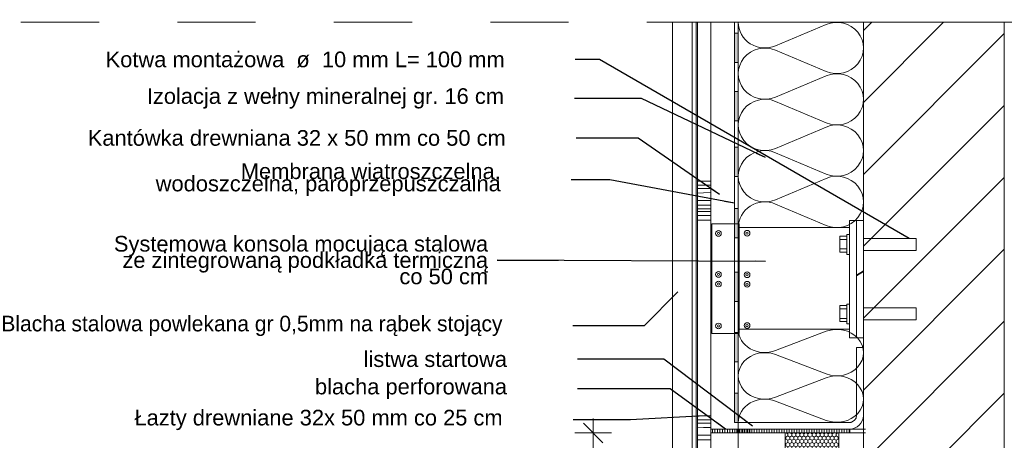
# Model space of a CAD drawing. Extents: x 5465377 to 5465550, y 5925276 to 5925338.
# Tile 111 of 182: x 5465428.082 to 5465429.341, y 5925320.867 to 5925321.405. Entities that reach past the tile are written whole.
import ezdxf

# ---------------------------------------------------------------- set-up
doc = ezdxf.new("R2010")
doc.units = 0
doc.header["$MEASUREMENT"] = 0
doc.linetypes.add('Dashed_line', pattern=[0.0375, 0.025, -0.0125])
doc.layers.add('_______wymiarowanie', color=7, linetype='Continuous')
for name, color, linetype, lineweight in [('_______wymiarowanie_Nr_Pióra__141', 7, 'Continuous', 0), ('_ARCH_Projekt_Nr_pióra__141_Nr_Pióra__141', 7, 'Continuous', 0), ('_ARCH_Projekt_Nr_pióra__141_Nr_Pióra__7', 7, 'Continuous', 35), ('_ARCH_Projekt_Nr_pióra__167_Nr_Pióra__141', 7, 'Continuous', 0), ('_ARCH_Sciany_Nr_Pióra__1', 7, 'Continuous', 13), ('_ARCH_Sciany_Nr_Pióra__141', 7, 'Continuous', 0), ('_Elektryka_mapa_opis_Nr_pióra__141_Nr_Pióra__141', 7, 'Continuous', 0), ('_Elektryka_mapa_opis_Nr_pióra__141_Nr_Pióra__7', 7, 'Continuous', 35), ('GSSKOA_O_Nr_Pióra__141_Nr_Pióra__141', 7, 'Continuous', 0), ('Opisy - Etykiety_Nr_pióra__141_Nr_Pióra__141', 7, 'Continuous', 0), ('Opisy - Etykiety_Nr_pióra__141_Nr_Pióra__7', 7, 'Continuous', 35), ('WM_Nr_pióra__141_Nr_Pióra__141', 7, 'Continuous', 0), ('zzz_stropy_Nr_pióra__141_Nr_Pióra__141', 7, 'Continuous', 0), ('zzz_stropy_Nr_pióra__254_Nr_Pióra__141', 7, 'Continuous', 0)]:
    doc.layers.add(name, color=color, linetype=linetype, lineweight=lineweight)
doc.styles.add('GENERATED_STYLE_1', font='arial.ttf')
doc.styles.add('GENERATED_STYLE_5', font='txt')
doc.dimstyles.new('GENERATED_STYLE__14', dxfattribs={"dimtxt": 0.18, "dimasz": 0.012643, "dimexe": 0.18, "dimexo": 0.0625, "dimgap": 0.09, "dimtad": 0, "dimtih": 1, "dimtoh": 1, "dimdec": 4, "dimzin": 0, "dimdsep": 46, "dimcen": 0.09, "dimadec": 0, "dimazin": 0, "dimtfac": 1, "dimtdec": 4, "dimtmove": 0, "dimatfit": 3, "dimldrblk": 'ARROWHEAD_5', "dimfxl": 0, "dimtolj": 1, "dimtzin": 0, "dimarcsym": 0})
doc.dimstyles.new('GENERATED_STYLE__8', dxfattribs={"dimtxt": 0.025, "dimasz": 0.02375, "dimexe": 0.18, "dimexo": 0.3, "dimgap": 0.09, "dimtad": 1, "dimdec": 0, "dimlfac": 100, "dimzin": 0, "dimdsep": 46, "dimtxsty": 'GENERATED_STYLE_5', "dimblk": 'ARROWHEAD_6', "dimblk1": 'ARROWHEAD_6', "dimblk2": 'ARROWHEAD_6', "dimcen": 0.09, "dimclrd": 256, "dimclre": 256, "dimclrt": 256, "dimazin": 0, "dimtfac": 1, "dimtdec": 4, "dimtmove": 0, "dimatfit": 3, "dimfxl": 0, "dimtolj": 1, "dimtzin": 0, "dimarcsym": 0})

# ---------------------------------------------------------------- blocks, each defined once
blk = doc.blocks.new('Izolacja cieplna 12_633', base_point=(5465429.0007, 5925321.1389))
at = {"layer": 'GSSKOA_O_Nr_Pióra__141_Nr_Pióra__141', "linetype": 'Continuous'}
for p, q in [((5465429.0484, 5925321.3712), (5465429.113, 5925321.3985)), ((5465429.113, 5925321.3384), (5465429.0484, 5925321.3657)), ((5465429.0484, 5925321.3056), (5465429.113, 5925321.3329)), ((5465429.113, 5925321.2728), (5465429.0484, 5925321.3001)), ((5465429.0484, 5925321.24), (5465429.113, 5925321.2673)), ((5465429.113, 5925321.2072), (5465429.0484, 5925321.2345)), ((5465429.0484, 5925321.1744), (5465429.113, 5925321.2017)), ((5465429.113, 5925321.1416), (5465429.0484, 5925321.1689))]:
    blk.add_line(p, q, dxfattribs=at)
for centre, start_param, end_param in [((5465429.0347, 5925321.4012), 6.283185, 8.266774), ((5465429.1267, 5925321.3684), 1.158003, 5.125183), ((5465429.0347, 5925321.3356), 4.299595, 8.266774), ((5465429.1267, 5925321.3028), 1.158003, 5.125183), ((5465429.0347, 5925321.2701), 4.299595, 8.266774), ((5465429.1267, 5925321.2373), 1.158003, 5.125183), ((5465429.0347, 5925321.2045), 4.299595, 8.266774), ((5465429.1267, 5925321.1717), 1.158003, 5.125183), ((5465429.0347, 5925321.1389), 4.299596, 6.283185)]:
    blk.add_ellipse(centre, major_axis=(-0.034, 0), ratio=0.963786, start_param=start_param, end_param=end_param, dxfattribs=at)
blk = doc.blocks.new('Izolacja cieplna 12_634', base_point=(5465429.0007, 5925320.8899))
at = {"layer": 'GSSKOA_O_Nr_Pióra__141_Nr_Pióra__141', "linetype": 'Continuous'}
for p, q in [((5465429.0484, 5925320.9816), (5465429.113, 5925321.0064)), ((5465429.113, 5925320.9519), (5465429.0484, 5925320.9766)), ((5465429.0484, 5925320.9222), (5465429.113, 5925320.9469)), ((5465429.113, 5925320.8924), (5465429.0484, 5925320.9172))]:
    blk.add_line(p, q, dxfattribs=at)
for centre, start_param, end_param in [((5465429.0347, 5925321.0089), 6.283185, 8.266774), ((5465429.1267, 5925320.9791), 1.158003, 5.125183), ((5465429.0347, 5925320.9494), 4.299595, 8.266774), ((5465429.1267, 5925320.9197), 1.158003, 5.125183), ((5465429.0347, 5925320.8899), 4.299596, 6.283185)]:
    blk.add_ellipse(centre, major_axis=(-0.034, 0), ratio=0.873688, start_param=start_param, end_param=end_param, dxfattribs=at)
blk = doc.blocks.new('*D483', base_point=(5464021.3307, 5925651.4736))
at = {"layer": '_______wymiarowanie_Nr_Pióra__141', "linetype": 'Continuous'}
for p, q in [((5465428.8153, 5925320.8764), (5465428.8153, 5925320.8951)), ((5465428.8278, 5925320.8639), (5465428.8028, 5925320.8889)), ((5465428.8387, 5925320.8764), (5465428.7919, 5925320.8764)), ((5465428.8153, 5925320.4783), (5465428.8153, 5925320.8764)), ((5465428.8028, 5925320.4908), (5465428.8278, 5925320.4658)), ((5465428.8387, 5925320.4783), (5465428.7919, 5925320.4783)), ((5465428.8153, 5925320.4596), (5465428.8153, 5925320.4783))]:
    blk.add_line(p, q, dxfattribs=at)
at = {"layer": '_______wymiarowanie_Nr_Pióra__141', "insert": (5465428.7853, 5925320.6584), "char_height": 0.025, "attachment_point": 1, "rotation": 90, "style": 'GENERATED_STYLE_1'}
blk.add_mtext('{40}', dxfattribs=at)
blk = doc.blocks.new('ARROWHEAD_6')
at = {"linetype": 'Continuous'}
for p, q in [((0, 0), (-1, 0)), ((-0.5, -0.5), (0.5, 0.5))]:
    blk.add_line(p, q, dxfattribs=at)
blk = doc.blocks.new('ARROWHEAD_5')
at = {"linetype": 'Continuous'}
blk.add_line((0, 0), (-1, 0), dxfattribs=at)
blk.add_solid([(-1, 0.2679), (0, 0), (-1, -0.2679), (-1, 0.2679)], dxfattribs=at)

msp = doc.modelspace()

# ---------------------------------------------------------------- hatches: boundary and pattern name
at = {"layer": '_ARCH_Projekt_Nr_pióra__141_Nr_Pióra__7', "linetype": 'Continuous'}
for points in [[(5465429.0007, 5925321.3875), (5465428.9957, 5925321.3875), (5465428.9957, 5925321.35), (5465429.0007, 5925321.35)], [(5465429.0007, 5925321.3126), (5465428.9957, 5925321.3126), (5465428.9957, 5925321.2751), (5465429.0007, 5925321.2751)], [(5465429.0007, 5925321.2415), (5465428.9957, 5925321.2415), (5465428.9957, 5925321.2041), (5465429.0007, 5925321.2041)], [(5465429.0007, 5925321.1633), (5465428.9957, 5925321.1633), (5465428.9957, 5925321.1258), (5465429.0007, 5925321.1258)], [(5465429.0007, 5925321.0817), (5465428.9957, 5925321.0817), (5465428.9957, 5925321.0442), (5465429.0007, 5925321.0442)], [(5465429.0007, 5925321.0049), (5465428.9957, 5925321.0049), (5465428.9957, 5925320.9675), (5465429.0007, 5925320.9675)], [(5465429.0007, 5925320.9274), (5465428.9957, 5925320.9274), (5465428.9957, 5925320.8899), (5465429.0007, 5925320.8899)]]:
    msp.add_hatch(color=256, dxfattribs=at).paths.add_polyline_path(points, flags=0)
at = {"layer": '_ARCH_Sciany_Nr_Pióra__141', "linetype": 'Continuous'}
h = msp.add_hatch(dxfattribs=at)
h.set_pattern_fill('cegła_zwykła', color=256, style=0, pattern_type=2)
h.set_pattern_definition([(45, (5464021.33072, 5925651.47357), (-0.045961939, 0.045961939), [])])
h.paths.add_polyline_path([(5465429.3407, 5925320.4286), (5465429.3407, 5925321.4012), (5465429.1607, 5925321.4012), (5465429.1607, 5925320.4286)], flags=0)
at = {"layer": '_Elektryka_mapa_opis_Nr_pióra__141_Nr_Pióra__141', "linetype": 'Continuous'}
h = msp.add_hatch(dxfattribs=at)
h.set_pattern_fill('Styropian2', color=256, style=0, pattern_type=2)
h.set_pattern_definition([(90, (5465429.0949414, 5925320.86426), (-0.00517015, 0), [0.0027801, -0.0055602]), (90, (5465429.0923563, 5925320.86843), (-0.00517015, 0), [0.0027801, -0.0055602]), (151.732, (5465429.0949414, 5925320.86704), (0.0025851, 0.00417015), [0.0029351, -0.0058702]), (151.732, (5465429.089771, 5925320.86704), (0.0025851, 0.00417015), [0.0029351, -0.0058702]), (-151.732, (5465429.0949414, 5925320.86426), (-0.0025851, 0.00417015), [0.0029351, -0.0058702]), (-151.732, (5465429.089771, 5925320.86426), (-0.0025851, 0.00417015), [0.0029351, -0.0058702])])
h.paths.add_polyline_path([(5465429.0607, 5925320.8764), (5465429.0607, 5925320.8484), (5465429.1292, 5925320.8484), (5465429.1292, 5925320.8764)], flags=0)
at = {"layer": '_Elektryka_mapa_opis_Nr_pióra__141_Nr_Pióra__7', "linetype": 'Continuous'}
h = msp.add_hatch(dxfattribs=at)
h.set_pattern_fill('Styropian2', color=256, style=0, pattern_type=2)
h.set_pattern_definition([(90, (5465429.18594, 5925321.09756), (-0.10392, 0), [0.06, -0.12]), (90, (5465429.13398, 5925321.18756), (-0.103923, 0), [0.06, -0.12]), (150, (5465429.18594, 5925321.15756), (0.05196, 0.09), [0.06, -0.12]), (150, (5465429.08202, 5925321.15756), (0.05196, 0.09), [0.06, -0.12]), (-150, (5465429.18594, 5925321.09756), (-0.05196, 0.09), [0.06, -0.12]), (-150, (5465429.08202, 5925321.09756), (-0.05196, 0.09), [0.06, -0.12])])
h.paths.add_polyline_path([(5465429.1517, 5925321.148), (5465429.1517, 5925320.998), (5465429.1607, 5925320.998), (5465429.1607, 5925321.148)], flags=0)

# ---------------------------------------------------------------- linework, layer by layer
at = {"layer": '_ARCH_Projekt_Nr_pióra__141_Nr_Pióra__141', "linetype": 'Dashed_line'}
msp.add_line((5465429.9839, 5925321.4012), (5465427.843, 5925321.4012), dxfattribs=at)
at = {"layer": '_ARCH_Projekt_Nr_pióra__141_Nr_Pióra__141', "linetype": 'Continuous'}
for p, q in [((5465428.9487, 5925321.1983), (5465428.9657, 5925321.198)), ((5465428.9487, 5925321.1929), (5465428.9597, 5925321.1929)), ((5465428.9487, 5925321.1889), (5465428.9657, 5925321.189)), ((5465428.9487, 5925321.1829), (5465428.9562, 5925321.1831)), ((5465428.9562, 5925321.1831), (5465428.9657, 5925321.1835)), ((5465428.9597, 5925321.1929), (5465428.9657, 5925321.1929)), ((5465428.9487, 5925321.1735), (5465428.9657, 5925321.1735)), ((5465428.9487, 5925321.1677), (5465428.9494, 5925321.1677)), ((5465428.9487, 5925321.1629), (5465428.9589, 5925321.1629)), ((5465428.9487, 5925321.1592), (5465428.9657, 5925321.1594)), ((5465428.9494, 5925321.1677), (5465428.963, 5925321.1675)), ((5465428.9589, 5925321.1629), (5465428.9657, 5925321.1629)), ((5465428.963, 5925321.1675), (5465428.9657, 5925321.1675)), ((5465428.9487, 5925321.1541), (5465428.9657, 5925321.1543)), ((5465428.9487, 5925320.8983), (5465428.9657, 5925320.8981)), ((5465428.9487, 5925320.893), (5465428.9597, 5925320.893)), ((5465428.9487, 5925320.8889), (5465428.9657, 5925320.889)), ((5465428.9487, 5925320.883), (5465428.9562, 5925320.8832)), ((5465428.9562, 5925320.8832), (5465428.9657, 5925320.8835)), ((5465428.9597, 5925320.893), (5465428.9657, 5925320.893)), ((5465428.9487, 5925320.8735), (5465428.9657, 5925320.8736)), ((5465428.9487, 5925320.8678), (5465428.9494, 5925320.8678)), ((5465428.9494, 5925320.8678), (5465428.963, 5925320.8676)), ((5465428.963, 5925320.8676), (5465428.9657, 5925320.8676))]:
    msp.add_line(p, q, dxfattribs=at)
at = {"layer": '_ARCH_Projekt_Nr_pióra__141_Nr_Pióra__141', "linetype": 'Continuous', "flags": 128}
for points in [[(5465429.0007, 5925321.3875), (5465429.0007, 5925321.35), (5465428.9957, 5925321.35), (5465428.9957, 5925321.3875)], [(5465429.0007, 5925321.3126), (5465429.0007, 5925321.2751), (5465428.9957, 5925321.2751), (5465428.9957, 5925321.3126)], [(5465429.0007, 5925321.2415), (5465429.0007, 5925321.2041), (5465428.9957, 5925321.2041), (5465428.9957, 5925321.2415)], [(5465429.0007, 5925321.1633), (5465429.0007, 5925321.1258), (5465428.9957, 5925321.1258), (5465428.9957, 5925321.1633)], [(5465429.0007, 5925321.0817), (5465429.0007, 5925321.0442), (5465428.9957, 5925321.0442), (5465428.9957, 5925321.0817)], [(5465429.0007, 5925321.0049), (5465429.0007, 5925320.9675), (5465428.9957, 5925320.9675), (5465428.9957, 5925321.0049)], [(5465429.0007, 5925320.9274), (5465429.0007, 5925320.8899), (5465428.9957, 5925320.8899), (5465428.9957, 5925320.9274)]]:
    msp.add_lwpolyline(points, close=True, dxfattribs=at)
at = {"layer": '_ARCH_Projekt_Nr_pióra__167_Nr_Pióra__141', "linetype": 'Continuous'}
for p, q in [((5465428.9487, 5925321.1983), (5465428.9487, 5925321.1483)), ((5465428.9657, 5925321.1983), (5465428.9487, 5925321.1983)), ((5465428.9657, 5925321.1483), (5465428.9657, 5925321.1983)), ((5465428.9487, 5925321.1483), (5465428.9657, 5925321.1483)), ((5465428.9487, 5925320.8983), (5465428.9487, 5925320.8484)), ((5465428.9657, 5925320.8983), (5465428.9487, 5925320.8983)), ((5465428.9657, 5925320.8484), (5465428.9657, 5925320.8983))]:
    msp.add_line(p, q, dxfattribs=at)
at = {"layer": '_ARCH_Sciany_Nr_Pióra__1', "linetype": 'Continuous', "flags": 128}
msp.add_lwpolyline([(5465429.3407, 5925320.4286), (5465429.3407, 5925321.4012), (5465429.1607, 5925321.4012), (5465429.1607, 5925320.4286)], close=True, dxfattribs=at)
at = {"layer": '_Elektryka_mapa_opis_Nr_pióra__141_Nr_Pióra__141', "linetype": 'Continuous', "flags": 128}
for points in [[(5465429.1517, 5925321.148), (5465429.1607, 5925321.148), (5465429.1607, 5925320.998), (5465429.1517, 5925320.998)], [(5465429.0607, 5925320.8764), (5465429.1292, 5925320.8764), (5465429.1292, 5925320.8484), (5465429.0607, 5925320.8484)]]:
    msp.add_lwpolyline(points, close=True, dxfattribs=at)
at = {"layer": 'WM_Nr_pióra__141_Nr_Pióra__141', "linetype": 'Continuous'}
for p, q in [((5465428.9957, 5925320.8899), (5465428.9957, 5925321.4005)), ((5465429.0007, 5925320.8899), (5465429.0007, 5925321.4012))]:
    msp.add_line(p, q, dxfattribs=at)
at = {"layer": 'zzz_stropy_Nr_pióra__141_Nr_Pióra__141', "linetype": 'Continuous'}
for p, q in [((5465429.1807, 5925321.4012), (5465428.9964, 5925321.4012)), ((5465429.1633, 5925320.8813), (5465428.9657, 5925320.8813)), ((5465428.9677, 5925320.8813), (5465428.9677, 5925320.8764)), ((5465428.9709, 5925320.8813), (5465428.9709, 5925320.8764)), ((5465428.974, 5925320.8813), (5465428.974, 5925320.8764)), ((5465428.9772, 5925320.8813), (5465428.9772, 5925320.8764)), ((5465428.9804, 5925320.8813), (5465428.9804, 5925320.8764)), ((5465428.9836, 5925320.8813), (5465428.9836, 5925320.8764)), ((5465428.9868, 5925320.8813), (5465428.9868, 5925320.8764)), ((5465428.99, 5925320.8813), (5465428.99, 5925320.8764)), ((5465428.9932, 5925320.8813), (5465428.9932, 5925320.8764)), ((5465428.9964, 5925320.8813), (5465428.9964, 5925320.8764)), ((5465428.9988, 5925320.8813), (5465428.9988, 5925320.8764)), ((5465428.9996, 5925320.8813), (5465428.9996, 5925320.8764)), ((5465428.9996, 5925320.8813), (5465428.9996, 5925320.8764)), ((5465429.002, 5925320.8813), (5465429.002, 5925320.8764)), ((5465429.0028, 5925320.8813), (5465429.0028, 5925320.8764)), ((5465429.0051, 5925320.8813), (5465429.0051, 5925320.8764)), ((5465429.006, 5925320.8813), (5465429.006, 5925320.8764)), ((5465429.0083, 5925320.8813), (5465429.0083, 5925320.8764)), ((5465429.0083, 5925320.8813), (5465429.0083, 5925320.8764)), ((5465429.0092, 5925320.8813), (5465429.0092, 5925320.8764)), ((5465429.0115, 5925320.8813), (5465429.0115, 5925320.8764)), ((5465429.0124, 5925320.8813), (5465429.0124, 5925320.8764)), ((5465429.0147, 5925320.8813), (5465429.0147, 5925320.8764)), ((5465429.0156, 5925320.8813), (5465429.0156, 5925320.8764)), ((5465429.0179, 5925320.8813), (5465429.0179, 5925320.8764)), ((5465429.0211, 5925320.8813), (5465429.0211, 5925320.8764)), ((5465429.0243, 5925320.8813), (5465429.0243, 5925320.8764)), ((5465429.0275, 5925320.8813), (5465429.0275, 5925320.8764)), ((5465429.0307, 5925320.8813), (5465429.0307, 5925320.8764)), ((5465429.0339, 5925320.8813), (5465429.0339, 5925320.8764)), ((5465429.0371, 5925320.8813), (5465429.0371, 5925320.8764)), ((5465429.0371, 5925320.8813), (5465429.0371, 5925320.8764)), ((5465429.0403, 5925320.8813), (5465429.0403, 5925320.8764)), ((5465429.0435, 5925320.8813), (5465429.0435, 5925320.8764)), ((5465429.0467, 5925320.8813), (5465429.0467, 5925320.8764)), ((5465429.0499, 5925320.8813), (5465429.0499, 5925320.8764)), ((5465429.053, 5925320.8813), (5465429.053, 5925320.8764)), ((5465429.0562, 5925320.8813), (5465429.0562, 5925320.8764)), ((5465429.0594, 5925320.8813), (5465429.0594, 5925320.8764)), ((5465429.0626, 5925320.8813), (5465429.0626, 5925320.8764)), ((5465429.0658, 5925320.8813), (5465429.0658, 5925320.8764)), ((5465429.0658, 5925320.8813), (5465429.0658, 5925320.8764)), ((5465429.069, 5925320.8813), (5465429.069, 5925320.8764)), ((5465429.0722, 5925320.8813), (5465429.0722, 5925320.8764)), ((5465429.0754, 5925320.8813), (5465429.0754, 5925320.8764)), ((5465429.0786, 5925320.8813), (5465429.0786, 5925320.8764)), ((5465429.0818, 5925320.8813), (5465429.0818, 5925320.8764)), ((5465429.085, 5925320.8813), (5465429.085, 5925320.8764)), ((5465429.0882, 5925320.8813), (5465429.0882, 5925320.8764)), ((5465429.0914, 5925320.8813), (5465429.0914, 5925320.8764)), ((5465429.0946, 5925320.8813), (5465429.0946, 5925320.8764)), ((5465429.0946, 5925320.8813), (5465429.0946, 5925320.8764)), ((5465429.0978, 5925320.8813), (5465429.0978, 5925320.8764)), ((5465429.101, 5925320.8813), (5465429.101, 5925320.8764)), ((5465429.1041, 5925320.8813), (5465429.1041, 5925320.8764)), ((5465429.1073, 5925320.8813), (5465429.1073, 5925320.8764)), ((5465429.1105, 5925320.8813), (5465429.1105, 5925320.8764)), ((5465429.1137, 5925320.8813), (5465429.1137, 5925320.8764)), ((5465429.1169, 5925320.8813), (5465429.1169, 5925320.8764)), ((5465429.1201, 5925320.8813), (5465429.1201, 5925320.8764)), ((5465429.1233, 5925320.8813), (5465429.1233, 5925320.8764)), ((5465429.1233, 5925320.8813), (5465429.1233, 5925320.8764)), ((5465429.1265, 5925320.8813), (5465429.1265, 5925320.8764)), ((5465429.1297, 5925320.8813), (5465429.1297, 5925320.8764)), ((5465429.1329, 5925320.8813), (5465429.1329, 5925320.8764)), ((5465429.1361, 5925320.8813), (5465429.1361, 5925320.8764)), ((5465429.1393, 5925320.8813), (5465429.1393, 5925320.8764)), ((5465429.1425, 5925320.8813), (5465429.1425, 5925320.8764)), ((5465429.1433, 5925320.8764), (5465429.1433, 5925320.8813)), ((5465429.1633, 5925320.8764), (5465428.9657, 5925320.8764))]:
    msp.add_line(p, q, dxfattribs=at)
at = {"layer": 'zzz_stropy_Nr_pióra__141_Nr_Pióra__141', "linetype": 'Continuous', "flags": 128}
for points in [[(5465428.9467, 5925321.1435), (5465428.9467, 5925320.6484), (5465428.9167, 5925320.6484), (5465428.9167, 5925321.4012), (5465428.9467, 5925321.4012)], [(5465428.9487, 5925321.1435), (5465428.9487, 5925320.6484), (5465428.9417, 5925320.6484), (5465428.9417, 5925321.4012), (5465428.9487, 5925321.4012)], [(5465429.1427, 5925321.148), (5465429.1517, 5925321.148), (5465429.1517, 5925320.998), (5465429.1427, 5925320.998)], [(5465429.1517, 5925321.148), (5465429.1607, 5925321.148), (5465429.1607, 5925320.998), (5465429.1517, 5925320.998)], [(5465429.0017, 5925321.0035), (5465428.9667, 5925321.0035), (5465428.9667, 5925321.1435), (5465429.0017, 5925321.1435)], [(5465429.1427, 5925321.1389), (5465429.0017, 5925321.1389), (5465429.0017, 5925321.0089), (5465429.1427, 5925321.0089)], [(5465429.1393, 5925321.1279), (5465429.1307, 5925321.1279), (5465429.1307, 5925321.1238), (5465429.1393, 5925321.1238)], [(5465429.1307, 5925321.1238), (5465429.1393, 5925321.1238), (5465429.1393, 5925321.1115), (5465429.1307, 5925321.1115)], [(5465429.1427, 5925321.13), (5465429.1393, 5925321.13), (5465429.1393, 5925321.1046), (5465429.1427, 5925321.1046)], [(5465429.1393, 5925321.1115), (5465429.1307, 5925321.1115), (5465429.1307, 5925321.1075), (5465429.1393, 5925321.1075)], [(5465429.1393, 5925321.0391), (5465429.1307, 5925321.0391), (5465429.1307, 5925321.035), (5465429.1393, 5925321.035)], [(5465429.1307, 5925321.035), (5465429.1393, 5925321.035), (5465429.1393, 5925321.0227), (5465429.1307, 5925321.0227)], [(5465429.1427, 5925321.0412), (5465429.1393, 5925321.0412), (5465429.1393, 5925321.0158), (5465429.1427, 5925321.0158)], [(5465429.1393, 5925321.0227), (5465429.1307, 5925321.0227), (5465429.1307, 5925321.0187), (5465429.1393, 5925321.0187)]]:
    msp.add_lwpolyline(points, close=True, dxfattribs=at)
for points in [[(5465429.0007, 5925321.0035), (5465429.0007, 5925320.6484), (5465428.9657, 5925320.6484), (5465428.9657, 5925321.4012), (5465429.0007, 5925321.4012), (5465429.0007, 5925321.1435)], [(5465429.1607, 5925321.1249), (5465429.2281, 5925321.1249), (5465429.2281, 5925321.1097), (5465429.1607, 5925321.1097)], [(5465429.1607, 5925321.0361), (5465429.2281, 5925321.0361), (5465429.2281, 5925321.0209), (5465429.1607, 5925321.0209)]]:
    msp.add_lwpolyline(points, dxfattribs=at)
at = {"layer": 'zzz_stropy_Nr_pióra__141_Nr_Pióra__141', "linetype": 'Continuous'}
for centre, radius in [((5465428.9754, 5925321.1314), 0.00361), ((5465428.9754, 5925321.1314), 0.00146), ((5465429.012, 5925321.1317), 0.00361), ((5465429.012, 5925321.1317), 0.00146), ((5465428.9754, 5925321.079), 0.00361), ((5465429.012, 5925321.0786), 0.00361), ((5465428.9754, 5925321.0667), 0.00361), ((5465428.9754, 5925321.079), 0.00146), ((5465429.012, 5925321.0665), 0.00361), ((5465429.012, 5925321.0786), 0.00146), ((5465428.9754, 5925321.0667), 0.00146), ((5465429.012, 5925321.0665), 0.00146), ((5465428.9754, 5925321.0131), 0.00361), ((5465428.9754, 5925321.0131), 0.00146), ((5465429.012, 5925321.0137), 0.00361), ((5465429.012, 5925321.0137), 0.00146)]:
    msp.add_circle(centre, radius, dxfattribs=at)
at = {"layer": 'zzz_stropy_Nr_pióra__254_Nr_Pióra__141', "linetype": 'Continuous'}
for p, q in [((5465429.152, 5925320.9858), (5465429.1607, 5925320.9858)), ((5465429.152, 5925320.899), (5465429.152, 5925320.9858)), ((5465429.1607, 5925320.8899), (5465429.1607, 5925320.9858)), ((5465429.1452, 5925320.8899), (5465429.0007, 5925320.8899)), ((5465429.0007, 5925320.8899), (5465429.0007, 5925320.8813)), ((5465429.1433, 5925320.8813), (5465429.0008, 5925320.8813))]:
    msp.add_line(p, q, dxfattribs=at)
for radius in [0.0095, 0.0182]:
    msp.add_arc((5465429.1425, 5925320.8994), radius, 272.4691, 357.5309, dxfattribs=at)

# ---------------------------------------------------------------- block references
at = {"layer": 'GSSKOA_O_Nr_Pióra__141_Nr_Pióra__141', "linetype": 'Continuous'}
for name, p in [('Izolacja cieplna 12_633', (5465429.0007, 5925321.1389)), ('Izolacja cieplna 12_634', (5465429.0007, 5925320.8899))]:
    msp.add_blockref(name, p, dxfattribs=at)

# ---------------------------------------------------------------- texts
at = {"layer": 'Opisy - Etykiety_Nr_pióra__141_Nr_Pióra__7', "linetype": 'Continuous', "char_height": 0.02, "attachment_point": 6, "style": 'GENERATED_STYLE_1'}
for s, insert, width in [('{Kotwa montażowa  ø  10 mm L= 100 mm}', (5465428.7022, 5925321.3535), 0.499385), ('{Izolacja z wełny mineralnej gr. 16 cm}', (5465428.7013, 5925321.3039), 0.446358), ('{Kantówka drewniana 32 x 50 mm co 50 cm}', (5465428.7035, 5925321.2533), 0.522243), ('{Blacha stalowa powlekana gr 0,5mm na rąbek stojący}', (5465428.6993, 5925321.0132), 0.651155), ('{listwa startowa}', (5465428.7051, 5925320.9706), 0.178469), ('{blacha perforowana}', (5465428.7051, 5925320.9327), 0.239543), ('{Łazty drewniane 32x 50 mm co 25 cm}', (5465428.6995, 5925320.893), 0.460071), ('{taśma rozprężna uszczelniajaca}', (5465428.7087, 5925320.8397), 0.389306)]:
    msp.add_mtext(s, dxfattribs=dict(at, insert=insert, width=width))
for s, insert, width, line_spacing_factor in [('{Membrana wiatroszczelna, \\Pwodoszczelna, paroprzepuszczalna}', (5465428.6972, 5925321.2), 0.431179, 0.470755), ('{Systemowa konsola mocująca stalowa \\Pze zintegrowaną podkładka termiczną\\Pco 50 cm}', (5465428.681, 5925321.0972), 0.474699, 0.625875)]:
    msp.add_mtext(s, dxfattribs=dict(at, insert=insert, width=width, line_spacing_factor=line_spacing_factor))

# ---------------------------------------------------------------- dimensions: what is measured, and where the dimension line sits
at = {"layer": '_______wymiarowanie', "linetype": 'Continuous'}
dim = msp.add_linear_dim(base=(5465428.8153, 5925320.4783), p1=(5465429.037, 5925320.4783), p2=(5465428.9932, 5925320.8764), angle=90, dimstyle='GENERATED_STYLE__8', dxfattribs=at)
dim.commit()
dim.dimension.update_dxf_attribs({"geometry": '*D483', "text_midpoint": (5465428.7978, 5925320.6773)})

# ---------------------------------------------------------------- leaders
at = {"layer": 'Opisy - Etykiety_Nr_pióra__141_Nr_Pióra__141', "linetype": 'Continuous', "annotation_type": 0, "has_hookline": 1, "hookline_direction": 1}
for points, text_width in [([(5465429.2189, 5925321.1249), (5465428.8235, 5925321.3535), (5465428.7922, 5925321.3535)], 0.4611), ([(5465429.0354, 5925321.2282), (5465428.8771, 5925321.3039), (5465428.7913, 5925321.3039)], 0.4163), ([(5465428.9765, 5925321.1812), (5465428.8729, 5925321.2533), (5465428.7935, 5925321.2533)], 0.4945), ([(5465428.9957, 5925321.17), (5465428.8366, 5925321.2), (5465428.7872, 5925321.2)], 0.3377), ([(5465429.0354, 5925321.0957), (5465428.6924, 5925321.0972), (5465428.771, 5925321.0972)], 0.4658), ([(5465428.9235, 5925321.0567), (5465428.8804, 5925321.0132), (5465428.7893, 5925321.0132)], 0.5767), ([(5465429.0188, 5925320.885), (5465428.9057, 5925320.9706), (5465428.7951, 5925320.9706)], 0.1035), ([(5465428.9844, 5925320.8813), (5465428.9136, 5925320.9327), (5465428.7951, 5925320.9327)], 0.1521), ([(5465428.9572, 5925320.8983), (5465428.8631, 5925320.893), (5465428.7895, 5925320.893)], 0.4329)]:
    msp.add_leader(points, dimstyle='GENERATED_STYLE__14', dxfattribs=dict(at, text_width=text_width))

doc.saveas('drawing.dxf')
